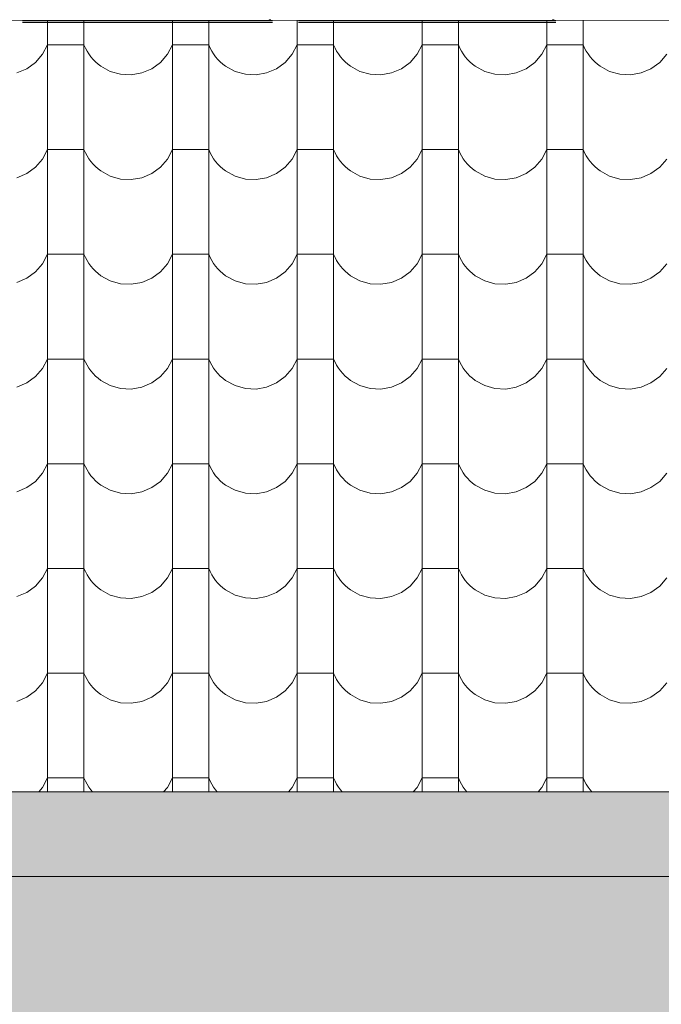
# Model space of a CAD drawing. Header units: millimetres. Extents: x -68772 to 137055, y -73300 to 19650.
# Tile 141 of 212: x 68346 to 69449, y -39170 to -37477. Entities that reach past the tile are written whole.
import ezdxf

# ---------------------------------------------------------------- set-up
doc = ezdxf.new("R2010")
doc.units = ezdxf.units.MM
doc.header["$MEASUREMENT"] = 0
doc.linetypes.add('Przerywana', pattern=[480, 240, -240])
for name, color, linetype, lineweight in [('Nowe_440-K Belki_Nr_pióra__1', 7, 'Continuous', 18), ('Nowe_810-G Ogólne_Nr_pióra__1', 7, 'Continuous', 18), ('Nowe_810-G Ogólne_Nr_pióra__22', 22, 'Continuous', 18), ('Nowe_810-G Ogólne_Nr_pióra__26', 13, 'Continuous', 18), ('Nowe_NIEWIDOCZNE DACHY_Nr_pióra__1', 7, 'Continuous', 18)]:
    doc.layers.add(name, color=color, linetype=linetype, lineweight=lineweight)

# ---------------------------------------------------------------- blocks, each defined once
blk = doc.blocks.new('*X46')
at = {"layer": 'Nowe_810-G Ogólne_Nr_pióra__26', "color": 13, "linetype": 'Continuous', "lineweight": 18}
for p, q in [((68394.3, -37478.2), (68394.3, -37630.4)), ((68456.7, -37478.3), (68456.7, -37630.4)), ((68608.8, -37478.4), (68608.8, -37630.4)), ((68671.2, -37478.4), (68671.2, -37630.4)), ((68823.3, -37478.5), (68823.3, -37630.4)), ((68885.7, -37478.6), (68885.7, -37630.4)), ((69037.8, -37478.7), (69037.8, -37630.4)), ((69100.2, -37478.7), (69100.2, -37630.4)), ((69252.3, -37478.8), (69252.3, -37630.4)), ((69314.7, -37478.9), (69314.7, -37630.4)), ((68385.6, -37536.9), (68394.3, -37520.6)), ((68425.5, -37520.6), (68394.3, -37520.6)), ((68456.7, -37520.6), (68425.5, -37520.6)), ((68456.7, -37520.6), (68459.1, -37526.1)), ((68459.1, -37526.1), (68461.9, -37531.3)), ((68600.1, -37536.9), (68608.8, -37520.6)), ((68640, -37520.6), (68608.8, -37520.6)), ((68671.2, -37520.6), (68640, -37520.6)), ((68671.2, -37520.6), (68673.6, -37526.1)), ((68673.6, -37526.1), (68676.4, -37531.3)), ((68814.6, -37536.9), (68823.3, -37520.6)), ((68854.5, -37520.6), (68823.3, -37520.6)), ((68885.7, -37520.6), (68854.5, -37520.6)), ((68885.7, -37520.6), (68888.1, -37526.1)), ((68888.1, -37526.1), (68890.9, -37531.3)), ((69029.1, -37536.9), (69037.8, -37520.6)), ((69069, -37520.6), (69037.8, -37520.6)), ((69100.2, -37520.6), (69069, -37520.6)), ((69100.2, -37520.6), (69102.6, -37526.1)), ((69102.6, -37526.1), (69105.4, -37531.3)), ((69243.6, -37536.9), (69252.3, -37520.6)), ((69283.5, -37520.6), (69252.3, -37520.6)), ((69314.7, -37520.6), (69283.5, -37520.6)), ((69314.7, -37520.6), (69317.1, -37526.1)), ((69317.1, -37526.1), (69319.9, -37531.3)), ((68373.5, -37550.9), (68385.6, -37536.9)), ((68461.9, -37531.3), (68465, -37536.3)), ((68465, -37536.3), (68468.5, -37541.1)), ((68468.5, -37541.1), (68472.3, -37545.6)), ((68588, -37550.9), (68600.1, -37536.9)), ((68676.4, -37531.3), (68679.5, -37536.3)), ((68679.5, -37536.3), (68683, -37541.1)), ((68683, -37541.1), (68686.8, -37545.6)), ((68802.5, -37550.9), (68814.6, -37536.9)), ((68890.9, -37531.3), (68894, -37536.3)), ((68894, -37536.3), (68897.5, -37541.1)), ((68897.5, -37541.1), (68901.3, -37545.6)), ((69017, -37550.9), (69029.1, -37536.9)), ((69105.4, -37531.3), (69108.5, -37536.3)), ((69108.5, -37536.3), (69112, -37541.1)), ((69112, -37541.1), (69115.8, -37545.6)), ((69231.5, -37550.9), (69243.6, -37536.9)), ((69319.9, -37531.3), (69323, -37536.3)), ((69323, -37536.3), (69326.5, -37541.1)), ((69326.5, -37541.1), (69330.3, -37545.6)), ((69446, -37550.9), (69458.1, -37536.9)), ((68358.6, -37561.7), (68373.5, -37550.9)), ((68472.3, -37545.6), (68476.4, -37549.9)), ((68476.4, -37549.9), (68480.9, -37553.8)), ((68480.9, -37553.8), (68485.6, -37557.4)), ((68485.6, -37557.4), (68501.8, -37566.3)), ((68573.1, -37561.7), (68588, -37550.9)), ((68686.8, -37545.6), (68690.9, -37549.9)), ((68690.9, -37549.9), (68695.4, -37553.8)), ((68695.4, -37553.8), (68700.1, -37557.4)), ((68700.1, -37557.4), (68716.3, -37566.3)), ((68787.6, -37561.7), (68802.5, -37550.9)), ((68901.3, -37545.6), (68905.4, -37549.9)), ((68905.4, -37549.9), (68909.9, -37553.8)), ((68909.9, -37553.8), (68914.6, -37557.4)), ((68914.6, -37557.4), (68930.8, -37566.3)), ((69002.1, -37561.7), (69017, -37550.9)), ((69115.8, -37545.6), (69119.9, -37549.9)), ((69119.9, -37549.9), (69124.4, -37553.8)), ((69124.4, -37553.8), (69129.1, -37557.4)), ((69129.1, -37557.4), (69145.3, -37566.3)), ((69216.6, -37561.7), (69231.5, -37550.9)), ((69330.3, -37545.6), (69334.4, -37549.9)), ((69334.4, -37549.9), (69338.9, -37553.8)), ((69338.9, -37553.8), (69343.6, -37557.4)), ((69343.6, -37557.4), (69359.8, -37566.3)), ((69431.1, -37561.7), (69446, -37550.9)), ((68341.6, -37569), (68358.6, -37561.7)), ((68501.8, -37566.3), (68519.5, -37571.3)), ((68519.5, -37571.3), (68537.9, -37572.2)), ((68537.9, -37572.2), (68556.1, -37569)), ((68556.1, -37569), (68573.1, -37561.7)), ((68716.3, -37566.3), (68734, -37571.3)), ((68734, -37571.3), (68752.4, -37572.2)), ((68752.4, -37572.2), (68770.6, -37569)), ((68770.6, -37569), (68787.6, -37561.7)), ((68930.8, -37566.3), (68948.5, -37571.3)), ((68948.5, -37571.3), (68966.9, -37572.2)), ((68966.9, -37572.2), (68985.1, -37569)), ((68985.1, -37569), (69002.1, -37561.7)), ((69145.3, -37566.3), (69163, -37571.3)), ((69163, -37571.3), (69181.4, -37572.2)), ((69181.4, -37572.2), (69199.6, -37569)), ((69199.6, -37569), (69216.6, -37561.7)), ((69359.8, -37566.3), (69377.5, -37571.3)), ((69377.5, -37571.3), (69395.9, -37572.2)), ((69395.9, -37572.2), (69414.1, -37569)), ((69414.1, -37569), (69431.1, -37561.7)), ((68394.3, -37630.4), (68394.3, -37810.5)), ((68456.7, -37630.4), (68456.7, -37810.5)), ((68608.8, -37630.4), (68608.8, -37810.5)), ((68671.2, -37630.4), (68671.2, -37810.5)), ((68823.3, -37630.4), (68823.3, -37810.5)), ((68885.7, -37630.4), (68885.7, -37810.5)), ((69037.8, -37630.4), (69037.8, -37810.5)), ((69100.2, -37630.4), (69100.2, -37810.5)), ((69252.3, -37630.4), (69252.3, -37810.5)), ((69314.7, -37630.4), (69314.7, -37810.5)), ((68385.6, -37717), (68394.3, -37700.7)), ((68425.5, -37700.7), (68394.3, -37700.7)), ((68456.7, -37700.7), (68425.5, -37700.7)), ((68456.7, -37700.7), (68459.1, -37706.1)), ((68459.1, -37706.1), (68461.9, -37711.4)), ((68461.9, -37711.4), (68465, -37716.4)), ((68600.1, -37717), (68608.8, -37700.7)), ((68640, -37700.7), (68608.8, -37700.7)), ((68671.2, -37700.7), (68640, -37700.7)), ((68671.2, -37700.7), (68673.6, -37706.1)), ((68673.6, -37706.1), (68676.4, -37711.4)), ((68676.4, -37711.4), (68679.5, -37716.4)), ((68814.6, -37717), (68823.3, -37700.7)), ((68854.5, -37700.7), (68823.3, -37700.7)), ((68885.7, -37700.7), (68854.5, -37700.7)), ((68885.7, -37700.7), (68888.1, -37706.1)), ((68888.1, -37706.1), (68890.9, -37711.4)), ((68890.9, -37711.4), (68894, -37716.4)), ((69029.1, -37717), (69037.8, -37700.7)), ((69069, -37700.7), (69037.8, -37700.7)), ((69100.2, -37700.7), (69069, -37700.7)), ((69100.2, -37700.7), (69102.6, -37706.1)), ((69102.6, -37706.1), (69105.4, -37711.4)), ((69105.4, -37711.4), (69108.5, -37716.4)), ((69243.6, -37717), (69252.3, -37700.7)), ((69283.5, -37700.7), (69252.3, -37700.7)), ((69314.7, -37700.7), (69283.5, -37700.7)), ((69314.7, -37700.7), (69317.1, -37706.1)), ((69317.1, -37706.1), (69319.9, -37711.4)), ((69319.9, -37711.4), (69323, -37716.4)), ((68373.5, -37730.9), (68385.6, -37717)), ((68465, -37716.4), (68468.5, -37721.2)), ((68468.5, -37721.2), (68472.3, -37725.7)), ((68472.3, -37725.7), (68476.4, -37729.9)), ((68476.4, -37729.9), (68480.9, -37733.8)), ((68588, -37730.9), (68600.1, -37717)), ((68679.5, -37716.4), (68683, -37721.2)), ((68683, -37721.2), (68686.8, -37725.7)), ((68686.8, -37725.7), (68690.9, -37729.9)), ((68690.9, -37729.9), (68695.4, -37733.8)), ((68802.5, -37730.9), (68814.6, -37717)), ((68894, -37716.4), (68897.5, -37721.2)), ((68897.5, -37721.2), (68901.3, -37725.7)), ((68901.3, -37725.7), (68905.4, -37729.9)), ((68905.4, -37729.9), (68909.9, -37733.8)), ((69017, -37730.9), (69029.1, -37717)), ((69108.5, -37716.4), (69112, -37721.2)), ((69112, -37721.2), (69115.8, -37725.7)), ((69115.8, -37725.7), (69119.9, -37729.9)), ((69119.9, -37729.9), (69124.4, -37733.8)), ((69231.5, -37730.9), (69243.6, -37717)), ((69323, -37716.4), (69326.5, -37721.2)), ((69326.5, -37721.2), (69330.3, -37725.7)), ((69330.3, -37725.7), (69334.4, -37729.9)), ((69334.4, -37729.9), (69338.9, -37733.8)), ((69446, -37730.9), (69458.1, -37717)), ((68341.6, -37749), (68358.6, -37741.8)), ((68358.6, -37741.8), (68373.5, -37730.9)), ((68480.9, -37733.8), (68485.6, -37737.4)), ((68485.6, -37737.4), (68501.8, -37746.3)), ((68501.8, -37746.3), (68519.5, -37751.3)), ((68556.1, -37749), (68573.1, -37741.8)), ((68573.1, -37741.8), (68588, -37730.9)), ((68695.4, -37733.8), (68700.1, -37737.4)), ((68700.1, -37737.4), (68716.3, -37746.3)), ((68716.3, -37746.3), (68734, -37751.3)), ((68770.6, -37749), (68787.6, -37741.8)), ((68787.6, -37741.8), (68802.5, -37730.9)), ((68909.9, -37733.8), (68914.6, -37737.4)), ((68914.6, -37737.4), (68930.8, -37746.3)), ((68930.8, -37746.3), (68948.5, -37751.3)), ((68985.1, -37749), (69002.1, -37741.8)), ((69002.1, -37741.8), (69017, -37730.9)), ((69124.4, -37733.8), (69129.1, -37737.4)), ((69129.1, -37737.4), (69145.3, -37746.3)), ((69145.3, -37746.3), (69163, -37751.3)), ((69199.6, -37749), (69216.6, -37741.8)), ((69216.6, -37741.8), (69231.5, -37730.9)), ((69338.9, -37733.8), (69343.6, -37737.4)), ((69343.6, -37737.4), (69359.8, -37746.3)), ((69359.8, -37746.3), (69377.5, -37751.3)), ((69414.1, -37749), (69431.1, -37741.8)), ((69431.1, -37741.8), (69446, -37730.9)), ((68519.5, -37751.3), (68537.9, -37752.3)), ((68537.9, -37752.3), (68556.1, -37749)), ((68734, -37751.3), (68752.4, -37752.3)), ((68752.4, -37752.3), (68770.6, -37749)), ((68948.5, -37751.3), (68966.9, -37752.3)), ((68966.9, -37752.3), (68985.1, -37749)), ((69163, -37751.3), (69181.4, -37752.3)), ((69181.4, -37752.3), (69199.6, -37749)), ((69377.5, -37751.3), (69395.9, -37752.3)), ((69395.9, -37752.3), (69414.1, -37749)), ((68394.3, -37810.5), (68394.3, -37990.5)), ((68456.7, -37810.5), (68456.7, -37990.5)), ((68608.8, -37810.5), (68608.8, -37990.5)), ((68671.2, -37810.5), (68671.2, -37990.5)), ((68823.3, -37810.5), (68823.3, -37990.5)), ((68885.7, -37810.5), (68885.7, -37990.5)), ((69037.8, -37810.5), (69037.8, -37990.5)), ((69100.2, -37810.5), (69100.2, -37990.5)), ((69252.3, -37810.5), (69252.3, -37990.5)), ((69314.7, -37810.5), (69314.7, -37990.5)), ((68385.6, -37897), (68394.3, -37880.7)), ((68425.5, -37880.7), (68394.3, -37880.7)), ((68456.7, -37880.7), (68425.5, -37880.7)), ((68456.7, -37880.7), (68459.1, -37886.2)), ((68600.1, -37897), (68608.8, -37880.7)), ((68640, -37880.7), (68608.8, -37880.7)), ((68671.2, -37880.7), (68640, -37880.7)), ((68671.2, -37880.7), (68673.6, -37886.2)), ((68814.6, -37897), (68823.3, -37880.7)), ((68854.5, -37880.7), (68823.3, -37880.7)), ((68885.7, -37880.7), (68854.5, -37880.7)), ((68885.7, -37880.7), (68888.1, -37886.2)), ((69029.1, -37897), (69037.8, -37880.7)), ((69069, -37880.7), (69037.8, -37880.7)), ((69100.2, -37880.7), (69069, -37880.7)), ((69100.2, -37880.7), (69102.6, -37886.2)), ((69243.6, -37897), (69252.3, -37880.7)), ((69283.5, -37880.7), (69252.3, -37880.7)), ((69314.7, -37880.7), (69283.5, -37880.7)), ((69314.7, -37880.7), (69317.1, -37886.2)), ((68373.5, -37911), (68385.6, -37897)), ((68459.1, -37886.2), (68461.9, -37891.4)), ((68461.9, -37891.4), (68465, -37896.4)), ((68465, -37896.4), (68468.5, -37901.2)), ((68588, -37911), (68600.1, -37897)), ((68673.6, -37886.2), (68676.4, -37891.4)), ((68676.4, -37891.4), (68679.5, -37896.4)), ((68679.5, -37896.4), (68683, -37901.2)), ((68802.5, -37911), (68814.6, -37897)), ((68888.1, -37886.2), (68890.9, -37891.4)), ((68890.9, -37891.4), (68894, -37896.4)), ((68894, -37896.4), (68897.5, -37901.2)), ((69017, -37911), (69029.1, -37897)), ((69102.6, -37886.2), (69105.4, -37891.4)), ((69105.4, -37891.4), (69108.5, -37896.4)), ((69108.5, -37896.4), (69112, -37901.2)), ((69231.5, -37911), (69243.6, -37897)), ((69317.1, -37886.2), (69319.9, -37891.4)), ((69319.9, -37891.4), (69323, -37896.4)), ((69323, -37896.4), (69326.5, -37901.2)), ((69446, -37911), (69458.1, -37897)), ((68358.6, -37921.8), (68373.5, -37911)), ((68468.5, -37901.2), (68472.3, -37905.7)), ((68472.3, -37905.7), (68476.4, -37910)), ((68476.4, -37910), (68480.9, -37913.9)), ((68480.9, -37913.9), (68485.6, -37917.5)), ((68573.1, -37921.8), (68588, -37911)), ((68683, -37901.2), (68686.8, -37905.7)), ((68686.8, -37905.7), (68690.9, -37910)), ((68690.9, -37910), (68695.4, -37913.9)), ((68695.4, -37913.9), (68700.1, -37917.5)), ((68787.6, -37921.8), (68802.5, -37911)), ((68897.5, -37901.2), (68901.3, -37905.7)), ((68901.3, -37905.7), (68905.4, -37910)), ((68905.4, -37910), (68909.9, -37913.9)), ((68909.9, -37913.9), (68914.6, -37917.5)), ((69002.1, -37921.8), (69017, -37911)), ((69112, -37901.2), (69115.8, -37905.7)), ((69115.8, -37905.7), (69119.9, -37910)), ((69119.9, -37910), (69124.4, -37913.9)), ((69124.4, -37913.9), (69129.1, -37917.5)), ((69216.6, -37921.8), (69231.5, -37911)), ((69326.5, -37901.2), (69330.3, -37905.7)), ((69330.3, -37905.7), (69334.4, -37910)), ((69334.4, -37910), (69338.9, -37913.9)), ((69338.9, -37913.9), (69343.6, -37917.5)), ((69431.1, -37921.8), (69446, -37911)), ((68341.6, -37929.1), (68358.6, -37921.8)), ((68485.6, -37917.5), (68501.8, -37926.4)), ((68501.8, -37926.4), (68519.5, -37931.4)), ((68519.5, -37931.4), (68537.9, -37932.3)), ((68537.9, -37932.3), (68556.1, -37929.1)), ((68556.1, -37929.1), (68573.1, -37921.8)), ((68700.1, -37917.5), (68716.3, -37926.4)), ((68716.3, -37926.4), (68734, -37931.4)), ((68734, -37931.4), (68752.4, -37932.3)), ((68752.4, -37932.3), (68770.6, -37929.1)), ((68770.6, -37929.1), (68787.6, -37921.8)), ((68914.6, -37917.5), (68930.8, -37926.4)), ((68930.8, -37926.4), (68948.5, -37931.4)), ((68948.5, -37931.4), (68966.9, -37932.3)), ((68966.9, -37932.3), (68985.1, -37929.1)), ((68985.1, -37929.1), (69002.1, -37921.8)), ((69129.1, -37917.5), (69145.3, -37926.4)), ((69145.3, -37926.4), (69163, -37931.4)), ((69163, -37931.4), (69181.4, -37932.3)), ((69181.4, -37932.3), (69199.6, -37929.1)), ((69199.6, -37929.1), (69216.6, -37921.8)), ((69343.6, -37917.5), (69359.8, -37926.4)), ((69359.8, -37926.4), (69377.5, -37931.4)), ((69377.5, -37931.4), (69395.9, -37932.3)), ((69395.9, -37932.3), (69414.1, -37929.1)), ((69414.1, -37929.1), (69431.1, -37921.8)), ((68394.3, -37990.5), (68394.3, -38170.6)), ((68456.7, -37990.5), (68456.7, -38170.6)), ((68608.8, -37990.5), (68608.8, -38170.6)), ((68671.2, -37990.5), (68671.2, -38170.6)), ((68823.3, -37990.5), (68823.3, -38170.6)), ((68885.7, -37990.5), (68885.7, -38170.6)), ((69037.8, -37990.5), (69037.8, -38170.6)), ((69100.2, -37990.5), (69100.2, -38170.6)), ((69252.3, -37990.5), (69252.3, -38170.6)), ((69314.7, -37990.5), (69314.7, -38170.6)), ((68385.6, -38077.1), (68394.3, -38060.8)), ((68425.5, -38060.8), (68394.3, -38060.8)), ((68456.7, -38060.8), (68425.5, -38060.8)), ((68456.7, -38060.8), (68459.1, -38066.2)), ((68459.1, -38066.2), (68461.9, -38071.5)), ((68600.1, -38077.1), (68608.8, -38060.8)), ((68640, -38060.8), (68608.8, -38060.8)), ((68671.2, -38060.8), (68640, -38060.8)), ((68671.2, -38060.8), (68673.6, -38066.2)), ((68673.6, -38066.2), (68676.4, -38071.5)), ((68814.6, -38077.1), (68823.3, -38060.8)), ((68854.5, -38060.8), (68823.3, -38060.8)), ((68885.7, -38060.8), (68854.5, -38060.8)), ((68885.7, -38060.8), (68888.1, -38066.2)), ((68888.1, -38066.2), (68890.9, -38071.5)), ((69029.1, -38077.1), (69037.8, -38060.8)), ((69069, -38060.8), (69037.8, -38060.8)), ((69100.2, -38060.8), (69069, -38060.8)), ((69100.2, -38060.8), (69102.6, -38066.2)), ((69102.6, -38066.2), (69105.4, -38071.5)), ((69243.6, -38077.1), (69252.3, -38060.8)), ((69283.5, -38060.8), (69252.3, -38060.8)), ((69314.7, -38060.8), (69283.5, -38060.8)), ((69314.7, -38060.8), (69317.1, -38066.2)), ((69317.1, -38066.2), (69319.9, -38071.5)), ((68373.5, -38091), (68385.6, -38077.1)), ((68461.9, -38071.5), (68465, -38076.5)), ((68465, -38076.5), (68468.5, -38081.3)), ((68468.5, -38081.3), (68472.3, -38085.8)), ((68588, -38091), (68600.1, -38077.1)), ((68676.4, -38071.5), (68679.5, -38076.5)), ((68679.5, -38076.5), (68683, -38081.3)), ((68683, -38081.3), (68686.8, -38085.8)), ((68802.5, -38091), (68814.6, -38077.1)), ((68890.9, -38071.5), (68894, -38076.5)), ((68894, -38076.5), (68897.5, -38081.3)), ((68897.5, -38081.3), (68901.3, -38085.8)), ((69017, -38091), (69029.1, -38077.1)), ((69105.4, -38071.5), (69108.5, -38076.5)), ((69108.5, -38076.5), (69112, -38081.3)), ((69112, -38081.3), (69115.8, -38085.8)), ((69231.5, -38091), (69243.6, -38077.1)), ((69319.9, -38071.5), (69323, -38076.5)), ((69323, -38076.5), (69326.5, -38081.3)), ((69326.5, -38081.3), (69330.3, -38085.8)), ((69446, -38091), (69458.1, -38077.1)), ((68341.6, -38109.1), (68358.6, -38101.9)), ((68358.6, -38101.9), (68373.5, -38091)), ((68472.3, -38085.8), (68476.4, -38090)), ((68476.4, -38090), (68480.9, -38093.9)), ((68480.9, -38093.9), (68485.6, -38097.5)), ((68485.6, -38097.5), (68501.8, -38106.4)), ((68556.1, -38109.1), (68573.1, -38101.9)), ((68573.1, -38101.9), (68588, -38091)), ((68686.8, -38085.8), (68690.9, -38090)), ((68690.9, -38090), (68695.4, -38093.9)), ((68695.4, -38093.9), (68700.1, -38097.5)), ((68700.1, -38097.5), (68716.3, -38106.4)), ((68770.6, -38109.1), (68787.6, -38101.9)), ((68787.6, -38101.9), (68802.5, -38091)), ((68901.3, -38085.8), (68905.4, -38090)), ((68905.4, -38090), (68909.9, -38093.9)), ((68909.9, -38093.9), (68914.6, -38097.5)), ((68914.6, -38097.5), (68930.8, -38106.4)), ((68985.1, -38109.1), (69002.1, -38101.9)), ((69002.1, -38101.9), (69017, -38091)), ((69115.8, -38085.8), (69119.9, -38090)), ((69119.9, -38090), (69124.4, -38093.9)), ((69124.4, -38093.9), (69129.1, -38097.5)), ((69129.1, -38097.5), (69145.3, -38106.4)), ((69199.6, -38109.1), (69216.6, -38101.9)), ((69216.6, -38101.9), (69231.5, -38091)), ((69330.3, -38085.8), (69334.4, -38090)), ((69334.4, -38090), (69338.9, -38093.9)), ((69338.9, -38093.9), (69343.6, -38097.5)), ((69343.6, -38097.5), (69359.8, -38106.4)), ((69414.1, -38109.1), (69431.1, -38101.9)), ((69431.1, -38101.9), (69446, -38091)), ((68501.8, -38106.4), (68519.5, -38111.4)), ((68519.5, -38111.4), (68537.9, -38112.4)), ((68537.9, -38112.4), (68556.1, -38109.1)), ((68716.3, -38106.4), (68734, -38111.4)), ((68734, -38111.4), (68752.4, -38112.4)), ((68752.4, -38112.4), (68770.6, -38109.1)), ((68930.8, -38106.4), (68948.5, -38111.4)), ((68948.5, -38111.4), (68966.9, -38112.4)), ((68966.9, -38112.4), (68985.1, -38109.1)), ((69145.3, -38106.4), (69163, -38111.4)), ((69163, -38111.4), (69181.4, -38112.4)), ((69181.4, -38112.4), (69199.6, -38109.1)), ((69359.8, -38106.4), (69377.5, -38111.4)), ((69377.5, -38111.4), (69395.9, -38112.4)), ((69395.9, -38112.4), (69414.1, -38109.1)), ((68394.3, -38170.6), (68394.3, -38350.6)), ((68456.7, -38170.6), (68456.7, -38350.6)), ((68608.8, -38170.6), (68608.8, -38350.6)), ((68671.2, -38170.6), (68671.2, -38350.6)), ((68823.3, -38170.6), (68823.3, -38350.6)), ((68885.7, -38170.6), (68885.7, -38350.6)), ((69037.8, -38170.6), (69037.8, -38350.6)), ((69100.2, -38170.6), (69100.2, -38350.6)), ((69252.3, -38170.6), (69252.3, -38350.6)), ((69314.7, -38170.6), (69314.7, -38350.6)), ((68385.6, -38257.1), (68394.3, -38240.8)), ((68425.5, -38240.8), (68394.3, -38240.8)), ((68456.7, -38240.8), (68425.5, -38240.8)), ((68456.7, -38240.8), (68459.1, -38246.3)), ((68459.1, -38246.3), (68461.9, -38251.5)), ((68461.9, -38251.5), (68465, -38256.5)), ((68600.1, -38257.1), (68608.8, -38240.8)), ((68640, -38240.8), (68608.8, -38240.8)), ((68671.2, -38240.8), (68640, -38240.8)), ((68671.2, -38240.8), (68673.6, -38246.3)), ((68673.6, -38246.3), (68676.4, -38251.5)), ((68676.4, -38251.5), (68679.5, -38256.5)), ((68814.6, -38257.1), (68823.3, -38240.8)), ((68854.5, -38240.8), (68823.3, -38240.8)), ((68885.7, -38240.8), (68854.5, -38240.8)), ((68885.7, -38240.8), (68888.1, -38246.3)), ((68888.1, -38246.3), (68890.9, -38251.5)), ((68890.9, -38251.5), (68894, -38256.5)), ((69029.1, -38257.1), (69037.8, -38240.8)), ((69069, -38240.8), (69037.8, -38240.8)), ((69100.2, -38240.8), (69069, -38240.8)), ((69100.2, -38240.8), (69102.6, -38246.3)), ((69102.6, -38246.3), (69105.4, -38251.5)), ((69105.4, -38251.5), (69108.5, -38256.5)), ((69243.6, -38257.1), (69252.3, -38240.8)), ((69283.5, -38240.8), (69252.3, -38240.8)), ((69314.7, -38240.8), (69283.5, -38240.8)), ((69314.7, -38240.8), (69317.1, -38246.3)), ((69317.1, -38246.3), (69319.9, -38251.5)), ((69319.9, -38251.5), (69323, -38256.5)), ((68358.6, -38281.9), (68373.5, -38271.1)), ((68373.5, -38271.1), (68385.6, -38257.1)), ((68465, -38256.5), (68468.5, -38261.3)), ((68468.5, -38261.3), (68472.3, -38265.8)), ((68472.3, -38265.8), (68476.4, -38270.1)), ((68476.4, -38270.1), (68480.9, -38274)), ((68573.1, -38281.9), (68588, -38271.1)), ((68588, -38271.1), (68600.1, -38257.1)), ((68679.5, -38256.5), (68683, -38261.3)), ((68683, -38261.3), (68686.8, -38265.8)), ((68686.8, -38265.8), (68690.9, -38270.1)), ((68690.9, -38270.1), (68695.4, -38274)), ((68787.6, -38281.9), (68802.5, -38271.1)), ((68802.5, -38271.1), (68814.6, -38257.1)), ((68894, -38256.5), (68897.5, -38261.3)), ((68897.5, -38261.3), (68901.3, -38265.8)), ((68901.3, -38265.8), (68905.4, -38270.1)), ((68905.4, -38270.1), (68909.9, -38274)), ((69002.1, -38281.9), (69017, -38271.1)), ((69017, -38271.1), (69029.1, -38257.1)), ((69108.5, -38256.5), (69112, -38261.3)), ((69112, -38261.3), (69115.8, -38265.8)), ((69115.8, -38265.8), (69119.9, -38270.1)), ((69119.9, -38270.1), (69124.4, -38274)), ((69216.6, -38281.9), (69231.5, -38271.1)), ((69231.5, -38271.1), (69243.6, -38257.1)), ((69323, -38256.5), (69326.5, -38261.3)), ((69326.5, -38261.3), (69330.3, -38265.8)), ((69330.3, -38265.8), (69334.4, -38270.1)), ((69334.4, -38270.1), (69338.9, -38274)), ((69431.1, -38281.9), (69446, -38271.1)), ((69446, -38271.1), (69458.1, -38257.1)), ((68341.6, -38289.2), (68358.6, -38281.9)), ((68480.9, -38274), (68485.6, -38277.6)), ((68485.6, -38277.6), (68501.8, -38286.5)), ((68501.8, -38286.5), (68519.5, -38291.5)), ((68556.1, -38289.2), (68573.1, -38281.9)), ((68695.4, -38274), (68700.1, -38277.6)), ((68700.1, -38277.6), (68716.3, -38286.5)), ((68716.3, -38286.5), (68734, -38291.5)), ((68770.6, -38289.2), (68787.6, -38281.9)), ((68909.9, -38274), (68914.6, -38277.6)), ((68914.6, -38277.6), (68930.8, -38286.5)), ((68930.8, -38286.5), (68948.5, -38291.5)), ((68985.1, -38289.2), (69002.1, -38281.9)), ((69124.4, -38274), (69129.1, -38277.6)), ((69129.1, -38277.6), (69145.3, -38286.5)), ((69145.3, -38286.5), (69163, -38291.5)), ((69199.6, -38289.2), (69216.6, -38281.9)), ((69338.9, -38274), (69343.6, -38277.6)), ((69343.6, -38277.6), (69359.8, -38286.5)), ((69359.8, -38286.5), (69377.5, -38291.5)), ((69414.1, -38289.2), (69431.1, -38281.9)), ((68519.5, -38291.5), (68537.9, -38292.4)), ((68537.9, -38292.4), (68556.1, -38289.2)), ((68734, -38291.5), (68752.4, -38292.4)), ((68752.4, -38292.4), (68770.6, -38289.2)), ((68948.5, -38291.5), (68966.9, -38292.4)), ((68966.9, -38292.4), (68985.1, -38289.2)), ((69163, -38291.5), (69181.4, -38292.4)), ((69181.4, -38292.4), (69199.6, -38289.2)), ((69377.5, -38291.5), (69395.9, -38292.4)), ((69395.9, -38292.4), (69414.1, -38289.2)), ((68394.3, -38350.6), (68394.3, -38530.7)), ((68456.7, -38350.6), (68456.7, -38530.7)), ((68608.8, -38350.6), (68608.8, -38530.7)), ((68671.2, -38350.6), (68671.2, -38530.7)), ((68823.3, -38350.6), (68823.3, -38530.7)), ((68885.7, -38350.6), (68885.7, -38530.7)), ((69037.8, -38350.6), (69037.8, -38530.7)), ((69100.2, -38350.6), (69100.2, -38530.7)), ((69252.3, -38350.6), (69252.3, -38530.7)), ((69314.7, -38350.6), (69314.7, -38530.7)), ((68385.6, -38437.2), (68394.3, -38420.9)), ((68425.5, -38420.9), (68394.3, -38420.9)), ((68456.7, -38420.9), (68425.5, -38420.9)), ((68456.7, -38420.9), (68459.1, -38426.3)), ((68600.1, -38437.2), (68608.8, -38420.9)), ((68640, -38420.9), (68608.8, -38420.9)), ((68671.2, -38420.9), (68640, -38420.9)), ((68671.2, -38420.9), (68673.6, -38426.3)), ((68814.6, -38437.2), (68823.3, -38420.9)), ((68854.5, -38420.9), (68823.3, -38420.9)), ((68885.7, -38420.9), (68854.5, -38420.9)), ((68885.7, -38420.9), (68888.1, -38426.3)), ((69029.1, -38437.2), (69037.8, -38420.9)), ((69069, -38420.9), (69037.8, -38420.9)), ((69100.2, -38420.9), (69069, -38420.9)), ((69100.2, -38420.9), (69102.6, -38426.3)), ((69243.6, -38437.2), (69252.3, -38420.9)), ((69283.5, -38420.9), (69252.3, -38420.9)), ((69314.7, -38420.9), (69283.5, -38420.9)), ((69314.7, -38420.9), (69317.1, -38426.3)), ((68373.5, -38451.1), (68385.6, -38437.2)), ((68459.1, -38426.3), (68461.9, -38431.6)), ((68461.9, -38431.6), (68465, -38436.6)), ((68465, -38436.6), (68468.5, -38441.4)), ((68588, -38451.1), (68600.1, -38437.2)), ((68673.6, -38426.3), (68676.4, -38431.6)), ((68676.4, -38431.6), (68679.5, -38436.6)), ((68679.5, -38436.6), (68683, -38441.4)), ((68802.5, -38451.1), (68814.6, -38437.2)), ((68888.1, -38426.3), (68890.9, -38431.6)), ((68890.9, -38431.6), (68894, -38436.6)), ((68894, -38436.6), (68897.5, -38441.4)), ((69017, -38451.1), (69029.1, -38437.2)), ((69102.6, -38426.3), (69105.4, -38431.6)), ((69105.4, -38431.6), (69108.5, -38436.6)), ((69108.5, -38436.6), (69112, -38441.4)), ((69231.5, -38451.1), (69243.6, -38437.2)), ((69317.1, -38426.3), (69319.9, -38431.6)), ((69319.9, -38431.6), (69323, -38436.6)), ((69323, -38436.6), (69326.5, -38441.4)), ((69446, -38451.1), (69458.1, -38437.2)), ((68358.6, -38462), (68373.5, -38451.1)), ((68468.5, -38441.4), (68472.3, -38445.9)), ((68472.3, -38445.9), (68476.4, -38450.1)), ((68476.4, -38450.1), (68480.9, -38454)), ((68480.9, -38454), (68485.6, -38457.6)), ((68485.6, -38457.6), (68501.8, -38466.5)), ((68573.1, -38462), (68588, -38451.1)), ((68683, -38441.4), (68686.8, -38445.9)), ((68686.8, -38445.9), (68690.9, -38450.1)), ((68690.9, -38450.1), (68695.4, -38454)), ((68695.4, -38454), (68700.1, -38457.6)), ((68700.1, -38457.6), (68716.3, -38466.5)), ((68787.6, -38462), (68802.5, -38451.1)), ((68897.5, -38441.4), (68901.3, -38445.9)), ((68901.3, -38445.9), (68905.4, -38450.1)), ((68905.4, -38450.1), (68909.9, -38454)), ((68909.9, -38454), (68914.6, -38457.6)), ((68914.6, -38457.6), (68930.8, -38466.5)), ((69002.1, -38462), (69017, -38451.1)), ((69112, -38441.4), (69115.8, -38445.9)), ((69115.8, -38445.9), (69119.9, -38450.1)), ((69119.9, -38450.1), (69124.4, -38454)), ((69124.4, -38454), (69129.1, -38457.6)), ((69129.1, -38457.6), (69145.3, -38466.5)), ((69216.6, -38462), (69231.5, -38451.1)), ((69326.5, -38441.4), (69330.3, -38445.9)), ((69330.3, -38445.9), (69334.4, -38450.1)), ((69334.4, -38450.1), (69338.9, -38454)), ((69338.9, -38454), (69343.6, -38457.6)), ((69343.6, -38457.6), (69359.8, -38466.5)), ((69431.1, -38462), (69446, -38451.1)), ((68341.6, -38469.2), (68358.6, -38462)), ((68501.8, -38466.5), (68519.5, -38471.5)), ((68519.5, -38471.5), (68537.9, -38472.5)), ((68537.9, -38472.5), (68556.1, -38469.2)), ((68556.1, -38469.2), (68573.1, -38462)), ((68716.3, -38466.5), (68734, -38471.5)), ((68734, -38471.5), (68752.4, -38472.5)), ((68752.4, -38472.5), (68770.6, -38469.2)), ((68770.6, -38469.2), (68787.6, -38462)), ((68930.8, -38466.5), (68948.5, -38471.5)), ((68948.5, -38471.5), (68966.9, -38472.5)), ((68966.9, -38472.5), (68985.1, -38469.2)), ((68985.1, -38469.2), (69002.1, -38462)), ((69145.3, -38466.5), (69163, -38471.5)), ((69163, -38471.5), (69181.4, -38472.5)), ((69181.4, -38472.5), (69199.6, -38469.2)), ((69199.6, -38469.2), (69216.6, -38462)), ((69359.8, -38466.5), (69377.5, -38471.5)), ((69377.5, -38471.5), (69395.9, -38472.5)), ((69395.9, -38472.5), (69414.1, -38469.2)), ((69414.1, -38469.2), (69431.1, -38462)), ((68394.3, -38530.7), (68394.3, -38710.8)), ((68456.7, -38530.7), (68456.7, -38710.8)), ((68608.8, -38530.7), (68608.8, -38710.8)), ((68671.2, -38530.7), (68671.2, -38710.8)), ((68823.3, -38530.7), (68823.3, -38710.8)), ((68885.7, -38530.7), (68885.7, -38710.8)), ((69037.8, -38530.7), (69037.8, -38710.8)), ((69100.2, -38530.7), (69100.2, -38710.8)), ((69252.3, -38530.7), (69252.3, -38710.8)), ((69314.7, -38530.7), (69314.7, -38710.8)), ((68385.6, -38617.2), (68394.3, -38600.9)), ((68425.5, -38600.9), (68394.3, -38600.9)), ((68456.7, -38600.9), (68425.5, -38600.9)), ((68456.7, -38600.9), (68459.1, -38606.4)), ((68459.1, -38606.4), (68461.9, -38611.6)), ((68600.1, -38617.2), (68608.8, -38600.9)), ((68640, -38600.9), (68608.8, -38600.9)), ((68671.2, -38600.9), (68640, -38600.9)), ((68671.2, -38600.9), (68673.6, -38606.4)), ((68673.6, -38606.4), (68676.4, -38611.6)), ((68814.6, -38617.2), (68823.3, -38600.9)), ((68854.5, -38600.9), (68823.3, -38600.9)), ((68885.7, -38600.9), (68854.5, -38600.9)), ((68885.7, -38600.9), (68888.1, -38606.4)), ((68888.1, -38606.4), (68890.9, -38611.6)), ((69029.1, -38617.2), (69037.8, -38600.9)), ((69069, -38600.9), (69037.8, -38600.9)), ((69100.2, -38600.9), (69069, -38600.9)), ((69100.2, -38600.9), (69102.6, -38606.4)), ((69102.6, -38606.4), (69105.4, -38611.6)), ((69243.6, -38617.2), (69252.3, -38600.9)), ((69283.5, -38600.9), (69252.3, -38600.9)), ((69314.7, -38600.9), (69283.5, -38600.9)), ((69314.7, -38600.9), (69317.1, -38606.4)), ((69317.1, -38606.4), (69319.9, -38611.6)), ((68373.5, -38631.2), (68385.6, -38617.2)), ((68461.9, -38611.6), (68465, -38616.6)), ((68465, -38616.6), (68468.5, -38621.4)), ((68468.5, -38621.4), (68472.3, -38625.9)), ((68472.3, -38625.9), (68476.4, -38630.2)), ((68588, -38631.2), (68600.1, -38617.2)), ((68676.4, -38611.6), (68679.5, -38616.6)), ((68679.5, -38616.6), (68683, -38621.4)), ((68683, -38621.4), (68686.8, -38625.9)), ((68686.8, -38625.9), (68690.9, -38630.2)), ((68802.5, -38631.2), (68814.6, -38617.2)), ((68890.9, -38611.6), (68894, -38616.6)), ((68894, -38616.6), (68897.5, -38621.4)), ((68897.5, -38621.4), (68901.3, -38625.9)), ((68901.3, -38625.9), (68905.4, -38630.2)), ((69017, -38631.2), (69029.1, -38617.2)), ((69105.4, -38611.6), (69108.5, -38616.6)), ((69108.5, -38616.6), (69112, -38621.4)), ((69112, -38621.4), (69115.8, -38625.9)), ((69115.8, -38625.9), (69119.9, -38630.2)), ((69231.5, -38631.2), (69243.6, -38617.2)), ((69319.9, -38611.6), (69323, -38616.6)), ((69323, -38616.6), (69326.5, -38621.4)), ((69326.5, -38621.4), (69330.3, -38625.9)), ((69330.3, -38625.9), (69334.4, -38630.2)), ((69446, -38631.2), (69458.1, -38617.2)), ((68341.6, -38649.3), (68358.6, -38642)), ((68358.6, -38642), (68373.5, -38631.2)), ((68476.4, -38630.2), (68480.9, -38634.1)), ((68480.9, -38634.1), (68485.6, -38637.7)), ((68485.6, -38637.7), (68501.8, -38646.6)), ((68556.1, -38649.3), (68573.1, -38642)), ((68573.1, -38642), (68588, -38631.2)), ((68690.9, -38630.2), (68695.4, -38634.1)), ((68695.4, -38634.1), (68700.1, -38637.7)), ((68700.1, -38637.7), (68716.3, -38646.6)), ((68770.6, -38649.3), (68787.6, -38642)), ((68787.6, -38642), (68802.5, -38631.2)), ((68905.4, -38630.2), (68909.9, -38634.1)), ((68909.9, -38634.1), (68914.6, -38637.7)), ((68914.6, -38637.7), (68930.8, -38646.6)), ((68985.1, -38649.3), (69002.1, -38642)), ((69002.1, -38642), (69017, -38631.2)), ((69119.9, -38630.2), (69124.4, -38634.1)), ((69124.4, -38634.1), (69129.1, -38637.7)), ((69129.1, -38637.7), (69145.3, -38646.6)), ((69199.6, -38649.3), (69216.6, -38642)), ((69216.6, -38642), (69231.5, -38631.2)), ((69334.4, -38630.2), (69338.9, -38634.1)), ((69338.9, -38634.1), (69343.6, -38637.7)), ((69343.6, -38637.7), (69359.8, -38646.6)), ((69414.1, -38649.3), (69431.1, -38642)), ((69431.1, -38642), (69446, -38631.2)), ((68501.8, -38646.6), (68519.5, -38651.6)), ((68519.5, -38651.6), (68537.9, -38652.5)), ((68537.9, -38652.5), (68556.1, -38649.3)), ((68716.3, -38646.6), (68734, -38651.6)), ((68734, -38651.6), (68752.4, -38652.5)), ((68752.4, -38652.5), (68770.6, -38649.3)), ((68930.8, -38646.6), (68948.5, -38651.6)), ((68948.5, -38651.6), (68966.9, -38652.5)), ((68966.9, -38652.5), (68985.1, -38649.3)), ((69145.3, -38646.6), (69163, -38651.6)), ((69163, -38651.6), (69181.4, -38652.5)), ((69181.4, -38652.5), (69199.6, -38649.3)), ((69359.8, -38646.6), (69377.5, -38651.6)), ((69377.5, -38651.6), (69395.9, -38652.5)), ((69395.9, -38652.5), (69414.1, -38649.3)), ((68394.3, -38710.8), (68394.3, -38804.8)), ((68456.7, -38710.8), (68456.7, -38804.8)), ((68608.8, -38710.8), (68608.8, -38804.8)), ((68671.2, -38710.8), (68671.2, -38804.8)), ((68823.3, -38710.8), (68823.3, -38804.8)), ((68885.7, -38710.8), (68885.7, -38804.8)), ((69037.8, -38710.8), (69037.8, -38804.8)), ((69100.2, -38710.8), (69100.2, -38804.8)), ((69252.3, -38710.8), (69252.3, -38804.8)), ((69314.7, -38710.8), (69314.7, -38804.8)), ((68385.6, -38797.3), (68394.3, -38781)), ((68425.5, -38781), (68394.3, -38781)), ((68456.7, -38781), (68425.5, -38781)), ((68456.7, -38781), (68459.1, -38786.4)), ((68459.1, -38786.4), (68461.9, -38791.7)), ((68461.9, -38791.7), (68465, -38796.7)), ((68600.1, -38797.3), (68608.8, -38781)), ((68640, -38781), (68608.8, -38781)), ((68671.2, -38781), (68640, -38781)), ((68671.2, -38781), (68673.6, -38786.4)), ((68673.6, -38786.4), (68676.4, -38791.7)), ((68676.4, -38791.7), (68679.5, -38796.7)), ((68814.6, -38797.3), (68823.3, -38781)), ((68854.5, -38781), (68823.3, -38781)), ((68885.7, -38781), (68854.5, -38781)), ((68885.7, -38781), (68888.1, -38786.4)), ((68888.1, -38786.4), (68890.9, -38791.7)), ((68890.9, -38791.7), (68894, -38796.7)), ((69029.1, -38797.3), (69037.8, -38781)), ((69069, -38781), (69037.8, -38781)), ((69100.2, -38781), (69069, -38781)), ((69100.2, -38781), (69102.6, -38786.4)), ((69102.6, -38786.4), (69105.4, -38791.7)), ((69105.4, -38791.7), (69108.5, -38796.7)), ((69243.6, -38797.3), (69252.3, -38781)), ((69283.5, -38781), (69252.3, -38781)), ((69314.7, -38781), (69283.5, -38781)), ((69314.7, -38781), (69317.1, -38786.4)), ((69317.1, -38786.4), (69319.9, -38791.7)), ((69319.9, -38791.7), (69323, -38796.7)), ((68379.1, -38804.8), (68385.6, -38797.3)), ((68465, -38796.7), (68468.5, -38801.5)), ((68468.5, -38801.5), (68471.3, -38804.8)), ((68593.6, -38804.8), (68600.1, -38797.3)), ((68679.5, -38796.7), (68683, -38801.5)), ((68683, -38801.5), (68685.8, -38804.8)), ((68808.1, -38804.8), (68814.6, -38797.3)), ((68894, -38796.7), (68897.5, -38801.5)), ((68897.5, -38801.5), (68900.3, -38804.8)), ((69022.6, -38804.8), (69029.1, -38797.3)), ((69108.5, -38796.7), (69112, -38801.5)), ((69112, -38801.5), (69114.8, -38804.8)), ((69237.1, -38804.8), (69243.6, -38797.3)), ((69323, -38796.7), (69326.5, -38801.5)), ((69326.5, -38801.5), (69329.3, -38804.8))]:
    blk.add_line(p, q, dxfattribs=at)
blk = doc.blocks.new('Wypełnienie_1', base_point=(0, 2000))
at = {"layer": 'Nowe_810-G Ogólne_Nr_pióra__1', "color": 7, "linetype": 'Continuous', "lineweight": 18}
for p, q in [((67402.6, -37477.5), (69507, -37479)), ((89655.6, -38804.8), (67404.2, -38804.8))]:
    blk.add_line(p, q, dxfattribs=at)
at = {"layer": 'Nowe_810-G Ogólne_Nr_pióra__26', "color": 13, "linetype": 'Continuous', "lineweight": 18}
blk.add_blockref('*X46', (0, 0), dxfattribs=at)

msp = doc.modelspace()

# ---------------------------------------------------------------- hatches: boundary and pattern name
at = {"layer": 'Nowe_810-G Ogólne_Nr_pióra__22', "linetype": 'Continuous', "lineweight": 18}
msp.add_hatch(color=22, dxfattribs=at).paths.add_polyline_path([(67346.3, -39254.8), (67353.6, -38804.8), (89655.6, -38804.8), (89655.6, -39254.8)])

# ---------------------------------------------------------------- linework, layer by layer
at = {"layer": 'Nowe_440-K Belki_Nr_pióra__1', "color": 7, "linetype": 'Continuous', "lineweight": 18}
for p, q in [((89655.6, -38804.8), (67346.3, -38804.8)), ((89655.6, -38950.5), (67346.3, -38950.5))]:
    msp.add_line(p, q, dxfattribs=at)
at = {"layer": 'Nowe_810-G Ogólne_Nr_pióra__1', "color": 7, "linetype": 'Przerywana', "lineweight": 18, "flags": 128}
msp.add_lwpolyline([(67346.3, -39254.8), (67353.6, -38804.8), (89655.6, -38804.8), (89655.6, -39254.8)], close=True, dxfattribs=at)
at = {"layer": 'Nowe_NIEWIDOCZNE DACHY_Nr_pióra__1', "color": 7, "linetype": 'Continuous', "lineweight": 18}
for p, q in [((68350.9, -37479.2), (68780.7, -37479.1)), ((68780.7, -37482.2), (68350.9, -37482.2)), ((68777.8, -37477.4), (68775, -37477.4)), ((68775, -37477.4), (68775, -37479.1)), ((68825.3, -37479.1), (69267.5, -37479.1)), ((69267.5, -37482.3), (68825.3, -37482.2)), ((69264.5, -37477.4), (69261.8, -37477.4)), ((69261.8, -37477.4), (69261.8, -37479.1))]:
    msp.add_line(p, q, dxfattribs=at)

# ---------------------------------------------------------------- block references
at = {"layer": 'Nowe_810-G Ogólne_Nr_pióra__26', "color": 13, "linetype": 'Continuous', "lineweight": 18}
msp.add_blockref('Wypełnienie_1', (0, 2000), dxfattribs=at)

doc.saveas('drawing.dxf')
